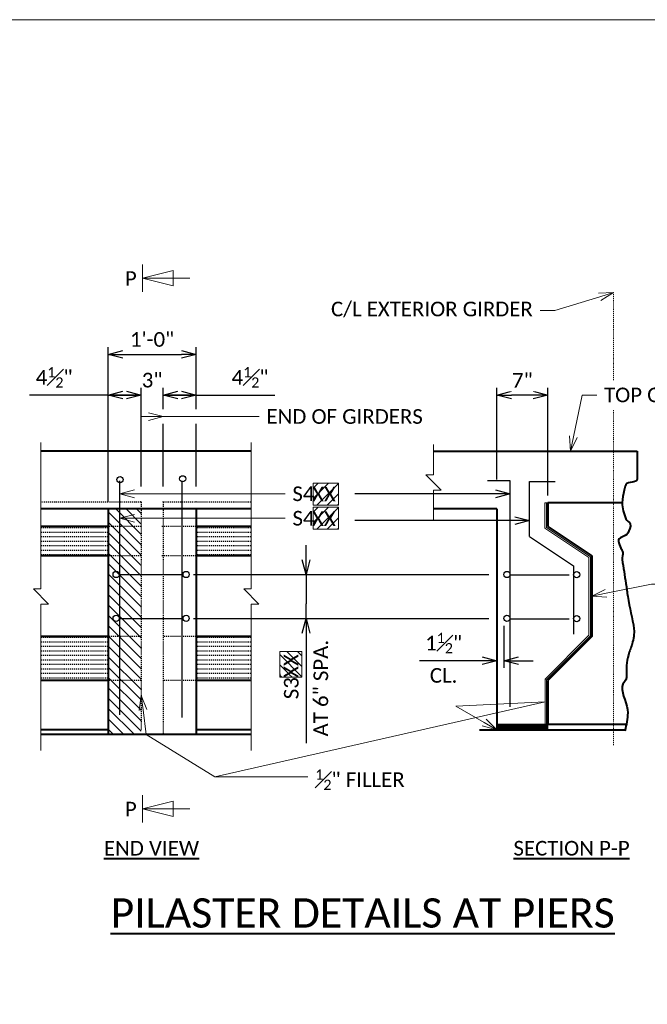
# Model space of a CAD drawing. Extents: x 23 to 884, y 6 to 258.
# Tile 8 of 11: x 241 to 306, y 157 to 258. Entities that reach past the tile are written whole.
import ezdxf
from ezdxf import colors
from ezdxf.entities.mleader import LeaderData, LeaderLine
from ezdxf.math import Vec2, Vec3

# ---------------------------------------------------------------- set-up
doc = ezdxf.new("R2010")
doc.units = 0
doc.header["$MEASUREMENT"] = 0
for name, pattern in [('Wisdot2', [0.125, 0.0625, -0.0625]), ('Wisdot4', [0.28125, 0.125, -0.0625, 0.03125, -0.0625]), ('Wisdot7', [0.2875, 0.125, -0.05, 0.0625, -0.05])]:
    doc.linetypes.add(name, pattern=pattern)
for name, color, linetype, lineweight in [('B_ANNO_BREAK', 7, 'Continuous', 18), ('B_ANNO_DIM', 7, 'Continuous', 18), ('B_ANNO_SYMB', 7, 'Continuous', 18), ('B_ANNO_TEXT', 7, 'Continuous', 18), ('B_ANNO_TEXT_TITLE', 7, 'Continuous', 40), ('B_CNTR_GIRD', 2, 'Wisdot4', 18), ('B_CONC', 1, 'Continuous', 40), ('B_CONC_GIRD', 50, 'Continuous', 40), ('B_DETAIL', 7, 'Continuous', 18), ('B_DETAIL_HIDDEN', 7, 'Wisdot2', 25), ('B_REBAR_SUPER', 5, 'Continuous', 25)]:
    doc.layers.add(name, color=color, linetype=linetype, lineweight=lineweight)
doc.layers.add('B_ANNO_DESIGN_NOTES', color=1, linetype='Continuous', lineweight=18, true_color=0xff0000)
doc.layers.add('B_ANNO_NOPLOT', color=47, linetype='Continuous', lineweight=18, plot=False)
doc.styles.get("Standard").update_dxf_attribs({"font": 'calibri.ttf'})
doc.dimstyles.get("Standard").update_dxf_attribs({"dimtxt": 0.0625, "dimasz": 0.0625, "dimexe": 0.03125, "dimexo": 0.03125, "dimgap": 0.03125, "dimtad": 1, "dimdec": 3, "dimzin": 3, "dimdsep": 46, "dimlunit": 4, "dimtxsty": 'Standard', "dimblk": 'OPEN30', "dimcen": 0.03125, "dimaunit": 1, "dimadec": 0, "dimazin": 3, "dimtfac": 0.75, "dimtdec": 3, "dimtofl": 0, "dimtmove": 0, "dimatfit": 3, "dimldrblk": 'OPEN30', "dimfxl": 1, "dimtfill": 1, "dimfrac": 1, "dimtolj": 1, "dimtzin": 0, "dimarcsym": 0})

# ---------------------------------------------------------------- blocks, each defined once
blk = doc.blocks.new('*U65')
at = {"layer": 'B_ANNO_NOPLOT', "flags": 128}
blk.add_lwpolyline([(15.35, -307.15), (15.35, -55.15), (339.28, -55.15), (339.28, -68.3), (393.35, -68.3), (393.35, -266.65), (331.92, -266.65), (331.92, -307.15)], close=True, dxfattribs=at)
blk = doc.blocks.new('*U138')
at = {"layer": 'B_ANNO_NOPLOT', "flags": 128}
blk.add_lwpolyline([(15.35, -307.15), (15.35, -55.15), (339.28, -55.15), (339.28, -68.3), (393.35, -68.3), (393.35, -266.65), (331.92, -266.65), (331.92, -307.15)], close=True, dxfattribs=at)
blk = doc.blocks.new('_Open30')
at = {"color": 0, "linetype": 'ByBlock', "lineweight": -2}
for p, q in [((-1, 0.268), (0, 0)), ((0, 0), (-1, -0.268)), ((0, 0), (-1, 0))]:
    blk.add_line(p, q, dxfattribs=at)
blk = doc.blocks.new('*D53')
at = {"layer": 'B_ANNO_DIM', "color": 0, "lineweight": -2, "transparency": 16777216}
for p, q in [((290.34, -119.66), (290.34, -110.27)), ((295.56, -121.3), (295.56, -110.27)), ((294.06, -111.02), (291.84, -111.02))]:
    blk.add_line(p, q, dxfattribs=at)
at = {"layer": 'Defpoints', "color": 0, "transparency": 16777216}
for p in [(290.34, -111.02), (290.34, -120.41), (295.56, -122.05)]:
    blk.add_point(p, dxfattribs=at)
at = {"layer": 'B_ANNO_DIM', "color": 0, "lineweight": -2, "transparency": 16777216, "xscale": 1.5, "yscale": 1.5, "zscale": 1.5, "rotation": 180}
blk.add_blockref('_Open30', (290.34, -111.02), dxfattribs=at)
at = {"layer": 'B_ANNO_DIM', "color": 0, "lineweight": -2, "transparency": 16777216, "xscale": 1.5, "yscale": 1.5, "zscale": 1.5}
blk.add_blockref('_Open30', (295.56, -111.02), dxfattribs=at)
at = {"layer": 'B_ANNO_DIM', "color": 0, "transparency": 16777216, "insert": (292.95, -109.52), "char_height": 1.5, "attachment_point": 5, "bg_fill": 3, "box_fill_scale": 1.25, "bg_fill_color": 256, "bg_fill_true_color": 13158600, "bg_fill_transparency": 0}
blk.add_mtext('\\A1;7"', dxfattribs=at)
blk = doc.blocks.new('*U50')
at = {"layer": 'B_DETAIL', "color": 0, "transparency": 16777216}
blk.add_line((0, 2.3), (0, -2.3), dxfattribs=at)
blk = doc.blocks.new('*U51')
at = {"layer": 'B_DETAIL', "color": 0, "transparency": 16777216}
blk.add_line((2.27, 2.27), (-2.28, -2.28), dxfattribs=at)
blk = doc.blocks.new('*U47')
at = {"layer": 'B_DETAIL', "color": 0, "transparency": 16777216}
blk.add_line((0, 4.06), (0, -4.07), dxfattribs=at)
blk = doc.blocks.new('*U48')
at = {"layer": 'B_DETAIL', "color": 0, "transparency": 16777216}
blk.add_line((-2.26, 1.51), (2.26, -1.51), dxfattribs=at)
blk = doc.blocks.new('*U49')
at = {"layer": 'B_DETAIL', "color": 0, "transparency": 16777216}
blk.add_line((0, 1.26), (0, -1.27), dxfattribs=at)
blk = doc.blocks.new('*D58')
at = {"layer": 'B_ANNO_DIM', "color": 0, "lineweight": -2, "transparency": 16777216}
for p, q in [((290.34, -134.75), (290.34, -138.99)), ((291.05, -134.66), (291.05, -138.99)), ((288.84, -138.24), (282.41, -138.24)), ((292.55, -138.24), (294.05, -138.24))]:
    blk.add_line(p, q, dxfattribs=at)
at = {"layer": 'Defpoints', "color": 0, "transparency": 16777216}
for p in [(290.34, -134), (291.05, -133.91), (290.34, -138.24)]:
    blk.add_point(p, dxfattribs=at)
at = {"layer": 'B_ANNO_DIM', "color": 0, "lineweight": -2, "transparency": 16777216, "xscale": 1.5, "yscale": 1.5, "zscale": 1.5}
blk.add_blockref('_Open30', (290.34, -138.24), dxfattribs=at)
at = {"layer": 'B_ANNO_DIM', "color": 0, "lineweight": -2, "transparency": 16777216, "xscale": 1.5, "yscale": 1.5, "zscale": 1.5, "rotation": 180}
blk.add_blockref('_Open30', (291.05, -138.24), dxfattribs=at)
at = {"layer": 'B_ANNO_DIM', "color": 0, "transparency": 16777216, "char_height": 1.5, "attachment_point": 5, "bg_fill": 3, "box_fill_scale": 1.25, "bg_fill_color": 256, "bg_fill_true_color": 13158600, "bg_fill_transparency": 0}
for s, insert in [('\\A1;1{\\H0.7x;\\S1#2;}"', (284.88, -136.44)), ('\\A1;CL.', (284.88, -139.76))]:
    blk.add_mtext(s, dxfattribs=dict(at, insert=insert))
blk = doc.blocks.new('*D57')
at = {"layer": 'B_ANNO_DIM', "color": 0, "lineweight": -2, "transparency": 16777216}
for p, q in [((270.78, -127.91), (270.78, -126.41)), ((259.24, -129.41), (289.53, -129.41)), ((270.78, -129.41), (270.78, -130.91)), ((270.78, -130.91), (270.78, -132.41)), ((270.78, -133.91), (270.78, -132.41)), ((259.24, -133.91), (289.53, -133.91)), ((270.78, -133.91), (270.78, -146.7)), ((270.78, -135.41), (270.78, -136.91))]:
    blk.add_line(p, q, dxfattribs=at)
at = {"layer": 'Defpoints', "color": 0, "transparency": 16777216}
for p in [(258.49, -129.41), (258.49, -133.91), (270.78, -133.91)]:
    blk.add_point(p, dxfattribs=at)
at = {"layer": 'B_ANNO_DIM', "color": 0, "lineweight": -2, "transparency": 16777216, "xscale": 1.5, "yscale": 1.5, "zscale": 1.5}
for p, rotation in [((270.78, -129.41), 270), ((270.78, -133.91), 90)]:
    blk.add_blockref('_Open30', p, dxfattribs=dict(at, rotation=rotation))
at = {"layer": 'B_ANNO_DIM', "color": 0, "transparency": 16777216, "char_height": 1.5, "attachment_point": 5, "rotation": 90, "bg_fill": 3, "box_fill_scale": 1.25, "bg_fill_color": 256, "bg_fill_true_color": 13158600, "bg_fill_transparency": 0}
for s, insert in [('\\A1;AT 6" SPA.', (272.3, -141.06)), ('\\A1;S3', (269.27, -141.06))]:
    blk.add_mtext(s, dxfattribs=dict(at, insert=insert))
blk = doc.blocks.new('*D54')
at = {"layer": 'B_ANNO_DIM', "color": 0, "lineweight": -2, "transparency": 16777216}
for p, q in [((250.5, -110.27), (250.5, -106.1)), ((252, -106.85), (258, -106.85)), ((259.5, -110.27), (259.5, -106.1)), ((250.5, -116.02), (250.5, -111.77)), ((259.5, -112.48), (259.5, -111.77)), ((259.5, -116.02), (259.5, -113.98)), ((250.5, -121.94), (250.5, -117.52)), ((259.5, -120.4), (259.5, -117.52)), ((259.5, -121.94), (259.5, -121.9))]:
    blk.add_line(p, q, dxfattribs=at)
at = {"layer": 'Defpoints', "color": 0, "transparency": 16777216}
for p in [(259.5, -106.85), (250.5, -122.69), (259.5, -122.69)]:
    blk.add_point(p, dxfattribs=at)
at = {"layer": 'B_ANNO_DIM', "color": 0, "lineweight": -2, "transparency": 16777216, "xscale": 1.5, "yscale": 1.5, "zscale": 1.5, "rotation": 180}
blk.add_blockref('_Open30', (250.5, -106.85), dxfattribs=at)
at = {"layer": 'B_ANNO_DIM', "color": 0, "lineweight": -2, "transparency": 16777216, "xscale": 1.5, "yscale": 1.5, "zscale": 1.5}
blk.add_blockref('_Open30', (259.5, -106.85), dxfattribs=at)
at = {"layer": 'B_ANNO_DIM', "color": 0, "transparency": 16777216, "insert": (255, -105.33), "char_height": 1.5, "attachment_point": 5, "bg_fill": 3, "box_fill_scale": 1.25, "bg_fill_color": 256, "bg_fill_true_color": 13158600, "bg_fill_transparency": 0}
blk.add_mtext('\\A1;1\'-0"', dxfattribs=at)
blk = doc.blocks.new('*D56')
at = {"layer": 'B_ANNO_DIM', "color": 0, "lineweight": -2, "transparency": 16777216}
for p, q in [((253.88, -120.4), (253.88, -110.27)), ((256.13, -112.48), (256.13, -110.27)), ((252.38, -111.02), (250.88, -111.02)), ((257.63, -111.02), (259.13, -111.02)), ((256.13, -120.4), (256.13, -113.98)), ((253.88, -121.94), (253.88, -121.9)), ((256.13, -121.94), (256.13, -121.9))]:
    blk.add_line(p, q, dxfattribs=at)
at = {"layer": 'Defpoints', "color": 0, "transparency": 16777216}
for p in [(253.88, -122.69), (256.13, -122.69)]:
    blk.add_point(p, dxfattribs=at)
at = {"layer": 'B_ANNO_DIM', "color": 0, "lineweight": -2, "transparency": 16777216, "xscale": 1.5, "yscale": 1.5, "zscale": 1.5}
blk.add_blockref('_Open30', (253.88, -111.02), dxfattribs=at)
at = {"layer": 'B_ANNO_DIM', "color": 0, "lineweight": -2, "transparency": 16777216, "xscale": 1.5, "yscale": 1.5, "zscale": 1.5, "rotation": 180}
blk.add_blockref('_Open30', (256.13, -111.02), dxfattribs=at)
at = {"layer": 'B_ANNO_DIM', "color": 0, "transparency": 16777216, "insert": (255, -109.5), "char_height": 1.5, "attachment_point": 5, "bg_fill": 3, "box_fill_scale": 1.25, "bg_fill_color": 256, "bg_fill_true_color": 13158600, "bg_fill_transparency": 0}
blk.add_mtext('\\A1;3"', dxfattribs=at)
at = {"layer": 'Defpoints', "color": 0, "transparency": 16777216}
blk.add_point((256.13, -111.02), dxfattribs=at)
blk = doc.blocks.new('*D55')
at = {"layer": 'B_ANNO_DIM', "color": 0, "lineweight": -2, "transparency": 16777216}
for p, q in [((256.13, -112.48), (256.13, -110.27)), ((259.5, -112.48), (259.5, -110.27)), ((258, -111.02), (256.5, -111.02)), ((259.5, -111.02), (261, -111.02)), ((261, -111.02), (267.58, -111.02)), ((256.13, -120.4), (256.13, -113.98)), ((259.5, -120.4), (259.5, -113.98)), ((256.13, -121.94), (256.13, -121.9)), ((259.5, -121.94), (259.5, -121.9))]:
    blk.add_line(p, q, dxfattribs=at)
at = {"layer": 'Defpoints', "color": 0, "transparency": 16777216}
for p in [(259.5, -111.02), (256.13, -122.69), (259.5, -122.69)]:
    blk.add_point(p, dxfattribs=at)
at = {"layer": 'B_ANNO_DIM', "color": 0, "lineweight": -2, "transparency": 16777216, "xscale": 1.5, "yscale": 1.5, "zscale": 1.5}
blk.add_blockref('_Open30', (259.5, -111.02), dxfattribs=at)
at = {"layer": 'B_ANNO_DIM', "color": 0, "transparency": 16777216, "insert": (265.04, -109.21), "char_height": 1.5, "attachment_point": 5, "bg_fill": 3, "box_fill_scale": 1.25, "bg_fill_color": 256, "bg_fill_true_color": 13158600, "bg_fill_transparency": 0}
blk.add_mtext('\\A1;4{\\H0.7x;\\S1#2;}"', dxfattribs=at)
blk = doc.blocks.new('*D52')
at = {"layer": 'B_ANNO_DIM', "color": 0, "lineweight": -2, "transparency": 16777216}
for p, q in [((250.5, -121.94), (250.5, -110.27)), ((253.88, -120.4), (253.88, -110.27)), ((249, -111.02), (242.42, -111.02)), ((250.5, -111.02), (249, -111.02)), ((252, -111.02), (253.5, -111.02)), ((253.88, -121.94), (253.88, -121.9))]:
    blk.add_line(p, q, dxfattribs=at)
at = {"layer": 'Defpoints', "color": 0, "transparency": 16777216}
for p in [(250.5, -111.02), (250.5, -122.69), (253.88, -122.69)]:
    blk.add_point(p, dxfattribs=at)
at = {"layer": 'B_ANNO_DIM', "color": 0, "lineweight": -2, "transparency": 16777216, "xscale": 1.5, "yscale": 1.5, "zscale": 1.5, "rotation": 180}
blk.add_blockref('_Open30', (250.5, -111.02), dxfattribs=at)
at = {"layer": 'B_ANNO_DIM', "color": 0, "transparency": 16777216, "insert": (244.96, -109.21), "char_height": 1.5, "attachment_point": 5, "bg_fill": 3, "box_fill_scale": 1.25, "bg_fill_color": 256, "bg_fill_true_color": 13158600, "bg_fill_transparency": 0}
blk.add_mtext('\\A1;4{\\H0.7x;\\S1#2;}"', dxfattribs=at)
blk = doc.blocks.new('*U46')
at = {"layer": 'B_ANNO_DESIGN_NOTES'}
h = blk.add_hatch(dxfattribs=at)
h.set_pattern_fill('ANSI31', color=256, scale=6)
h.set_pattern_definition([(45, (272.3208, -121.1728), (-0.53033, 0.53033), [])])
h.paths.add_polyline_path([(271.5158, -120.0427), (271.5158, -122.303), (274.1096, -122.303), (274.1096, -120.0427)])
h = blk.add_hatch(dxfattribs=at)
h.set_pattern_fill('ANSI31', color=256, scale=6)
h.set_pattern_definition([(45, (272.3208, -123.64536), (-0.53033, 0.53033), [])])
h.paths.add_polyline_path([(271.5158, -122.5152), (271.5158, -124.7755), (274.1096, -124.7755), (274.1096, -122.5152)])
at = {"layer": 'B_DETAIL'}
h = blk.add_hatch(dxfattribs=at)
h.set_pattern_fill('STEEL', color=256)
h.set_pattern_definition([(45, (292.95355, -145.03841), (-0.0883883, 0.0883883), []), (45, (292.95355, -144.97591), (-0.0883883, 0.0883883), [])])
h.paths.add_polyline_path([(290.3439, -144.7568), (290.3439, -145.32), (295.5632, -145.32), (295.5632, -144.7568)])
at = {"layer": 'B_DETAIL_HIDDEN'}
h = blk.add_hatch(dxfattribs=at)
h.set_pattern_fill('ANSI31', color=256, scale=6, angle=90)
h.set_pattern_definition([(135, (252.7869, -137.3026), (-0.53033, -0.53033), [])])
h.paths.add_polyline_path([(253.8752, -122.688), (250.5002, -122.688), (250.5002, -145.8128), (253.8752, -145.8128)])
at = {"layer": 'B_ANNO_BREAK', "flags": 128}
blk.add_lwpolyline([(283.8467, -116.0752), (283.8467, -119.2035), (283.0704, -119.2035), (284.6229, -120.756), (283.8467, -120.756), (283.8467, -123.7704)], dxfattribs=at)
at = {"layer": 'B_ANNO_DESIGN_NOTES'}
for points in [[(271.5158, -120.0427), (274.1096, -120.0427), (274.1096, -122.303), (271.5158, -122.303)], [(271.5158, -122.5152), (274.1096, -122.5152), (274.1096, -124.7755), (271.5158, -124.7755)]]:
    blk.add_lwpolyline(points, close=True, dxfattribs=at)
at = {"layer": 'B_ANNO_NOPLOT', "flags": 128}
blk.add_lwpolyline([(22.5055, -324.5589), (22.5055, -72.5589), (346.4331, -72.5589), (346.4331, -85.7037), (400.5055, -85.7037), (400.5055, -284.0592), (339.0762, -284.0592), (339.0762, -324.5589)], close=True, dxfattribs=at)
at = {"layer": 'B_ANNO_SYMB'}
for p, q in [((254.0076, -100.4596), (254.0076, -97.6516)), ((254.0076, -99.0556), (257.1726, -98.2643)), ((257.1726, -98.2643), (257.1726, -99.8468)), ((257.1726, -99.8468), (254.0076, -99.0556)), ((258.8606, -99.0556), (254.0076, -99.0556)), ((254.0076, -154.8323), (254.0076, -152.0243)), ((254.0076, -153.4283), (257.1726, -152.6371)), ((257.1726, -152.6371), (257.1726, -154.2196)), ((257.1726, -154.2196), (254.0076, -153.4283)), ((258.8606, -153.4283), (254.0076, -153.4283))]:
    blk.add_line(p, q, dxfattribs=at)
at = {"layer": 'B_CNTR_GIRD'}
blk.add_line((302.3102, -146.9074), (302.3102, -100.5141), dxfattribs=at)
at = {"layer": 'B_CONC'}
for p, q in [((265.1619, -116.7683), (243.6077, -116.7683)), ((283.8467, -116.7683), (304.7139, -116.7683)), ((265.1619, -122.688), (243.6077, -122.688)), ((250.5002, -122.688), (250.5002, -145.8169)), ((259.5002, -122.688), (259.5002, -145.7584)), ((290.3439, -122.688), (283.8467, -122.688)), ((290.3439, -122.688), (290.3439, -145.32)), ((265.1822, -145.8128), (243.6279, -145.8128)), ((288.5413, -145.32), (303.458, -145.32))]:
    blk.add_line(p, q, dxfattribs=at)
blk.add_open_spline([(304.7139, -116.7683), (304.712, -117.4053), (304.7114, -118.0423), (304.7102, -118.6793), (304.7095, -118.9978), (304.7111, -119.3163), (304.7102, -119.6348), (304.7089, -120.0621), (303.7377, -119.817), (303.5634, -120.2078), (303.4812, -120.3922), (303.4153, -120.5824), (303.3722, -120.7815), (303.2804, -121.2053), (303.2006, -121.631), (303.1817, -122.0543), (303.1567, -122.6137), (303.365, -123.1673), (303.5634, -123.7118), (303.6424, -123.9285), (303.9574, -124.0311), (304.0097, -124.221), (304.0861, -124.4984), (303.9144, -124.9021), (303.7547, -125.1765), (303.5505, -125.5274), (302.6994, -125.616), (302.7992, -126.0045), (302.858, -126.2338), (302.9601, -126.4761), (303.0542, -126.7058), (303.1153, -126.855), (303.1957, -126.9937), (303.2454, -127.1513), (303.3194, -127.3857), (303.1462, -127.6321), (303.1817, -127.8698), (303.3043, -128.6922), (303.4441, -129.5136), (303.5634, -130.3365), (303.628, -130.7821), (303.6902, -131.229), (303.7547, -131.6745), (303.9156, -132.7862), (304.2484, -133.8808), (304.3914, -134.9865), (304.4568, -135.4918), (304.3324, -136.011), (304.2009, -136.5158), (304.0978, -136.9117), (303.9157, -137.2695), (303.8184, -137.6625), (303.7299, -138.0201), (303.6753, -138.3831), (303.6272, -138.7455), (303.5742, -139.1445), (303.6647, -139.5591), (303.6272, -139.956), (303.5956, -140.2893), (303.2127, -140.5398), (303.1817, -140.8695), (303.097, -141.7705), (303.7832, -142.6788), (303.7547, -143.5868), (303.7357, -144.1927), (303.6328, -144.8081), (303.4397, -145.413)], degree=3, knots=[0, 0, 0, 0, 0.06255152, 0.06255152, 0.06255152, 0.09382721, 0.09382721, 0.09382721, 0.13578797, 0.13578797, 0.13578797, 0.15558398, 0.15558398, 0.15558398, 0.19770806, 0.19770806, 0.19770806, 0.2533822, 0.2533822, 0.2533822, 0.27554548, 0.27554548, 0.27554548, 0.30791579, 0.30791579, 0.30791579, 0.34930064, 0.34930064, 0.34930064, 0.37372464, 0.37372464, 0.37372464, 0.38959378, 0.38959378, 0.38959378, 0.41320432, 0.41320432, 0.41320432, 0.49490785, 0.49490785, 0.49490785, 0.53914879, 0.53914879, 0.53914879, 0.64954345, 0.64954345, 0.64954345, 0.69998618, 0.69998618, 0.69998618, 0.73955492, 0.73955492, 0.73955492, 0.77555248, 0.77555248, 0.77555248, 0.81517491, 0.81517491, 0.81517491, 0.84844213, 0.84844213, 0.84844213, 0.93933997, 0.93933997, 0.93933997, 1, 1, 1, 1], dxfattribs=at)
at = {"layer": 'B_CONC_GIRD'}
for p, q in [((303.1817, -122.0543), (295.5602, -122.0543)), ((295.5602, -122.0543), (295.5602, -124.5068)), ((250.5002, -124.5068), (243.6077, -124.5068)), ((265.1619, -124.5068), (259.5002, -124.5068)), ((295.5602, -124.5068), (300.0632, -127.5068)), ((250.5002, -127.485), (243.6077, -127.485)), ((265.1619, -127.5068), (259.4994, -127.5068)), ((300.0632, -127.5068), (300.0632, -135.7568)), ((250.5002, -135.7568), (243.6077, -135.7568)), ((265.1619, -135.7568), (259.5002, -135.7568)), ((300.0632, -135.7568), (295.5632, -140.2568)), ((250.5002, -140.2568), (243.6077, -140.2568)), ((265.1619, -140.2568), (259.5002, -140.2568)), ((295.5632, -140.2568), (295.5632, -144.7568)), ((295.5632, -144.7568), (303.6009, -144.7568)), ((250.5002, -145.32), (243.6279, -145.32)), ((265.1822, -145.32), (259.5002, -145.32))]:
    blk.add_line(p, q, dxfattribs=at)
at = {"layer": 'B_DETAIL'}
for p, q in [((295.2677, -122.0543), (295.2677, -124.6497)), ((295.2677, -124.6497), (299.7819, -127.6572)), ((299.7819, -127.6572), (299.7819, -135.6405)), ((299.7819, -135.6405), (295.2819, -140.1405)), ((295.2819, -140.1405), (295.2819, -144.7568)), ((295.5632, -144.7568), (290.3353, -144.7568)), ((295.5632, -144.7568), (295.5632, -145.32))]:
    blk.add_line(p, q, dxfattribs=at)
at = {"layer": 'B_DETAIL_HIDDEN'}
for p, q in [((253.8482, -121.9905), (243.6077, -121.9905)), ((253.8752, -121.9905), (253.8752, -145.32)), ((265.1619, -121.9905), (256.1252, -121.9905)), ((256.1252, -121.9905), (256.1252, -145.6703)), ((250.5002, -124.6292), (243.6077, -124.6292)), ((250.5002, -125.0904), (243.6077, -125.0904)), ((253.8722, -124.5068), (250.4807, -124.5068)), ((259.5002, -124.5068), (255.9999, -124.5068)), ((265.1619, -124.6292), (259.5002, -124.6292)), ((265.1619, -125.0904), (259.5002, -125.0904)), ((250.5002, -125.5517), (243.6077, -125.5517)), ((250.5002, -126.0129), (243.6077, -126.0129)), ((265.1619, -125.5517), (259.5002, -125.5517)), ((250.5002, -126.4742), (243.6077, -126.4742)), ((250.5002, -126.9354), (243.6077, -126.9354)), ((265.1619, -126.9354), (259.5002, -126.9354)), ((250.5002, -127.3967), (243.6077, -127.3967)), ((253.8684, -127.5068), (250.4957, -127.5068)), ((259.5002, -127.5068), (255.9999, -127.5068)), ((250.5002, -135.8792), (243.6077, -135.8792)), ((253.8714, -135.7568), (250.5002, -135.7568)), ((259.5002, -135.7568), (256.1244, -135.7568)), ((250.5002, -136.3404), (243.6077, -136.3404)), ((250.5002, -136.8017), (243.6077, -136.8017)), ((250.5002, -137.2629), (243.6077, -137.2629)), ((250.5002, -137.7242), (243.6077, -137.7242)), ((250.5002, -138.1854), (243.6077, -138.1854)), ((250.5002, -138.6467), (243.6077, -138.6467)), ((250.5002, -139.1079), (243.6077, -139.1079)), ((250.5002, -139.5692), (243.6077, -139.5692)), ((250.5002, -140.0304), (243.6077, -140.0304)), ((253.8714, -140.2568), (250.5002, -140.2568)), ((259.5002, -140.2568), (256.1162, -140.2568))]:
    blk.add_line(p, q, dxfattribs=at)
at = {"layer": 'B_REBAR_SUPER'}
for p, q in [((251.6987, -143.7949), (251.6987, -119.8185)), ((258.0902, -144.0589), (258.0902, -119.8185)), ((291.7149, -119.8185), (289.3907, -119.8185)), ((291.7149, -142.9699), (291.7149, -119.8185)), ((293.6897, -125.5137), (293.6897, -119.8898)), ((293.6897, -119.8898), (296.3042, -119.8898)), ((293.6897, -125.5137), (298.1882, -128.5107)), ((298.1882, -128.5107), (298.1882, -135.5318)), ((258.0902, -129.4448), (251.6979, -129.4448)), ((291.7149, -129.4448), (297.734, -129.4448)), ((258.0902, -133.9448), (251.6979, -133.9448)), ((291.7149, -133.9448), (297.734, -133.9448))]:
    blk.add_line(p, q, dxfattribs=at)
for centre in [(251.7095, -119.6865), (258.1235, -119.6033), (251.3161, -129.4091), (258.4868, -129.4119), (291.365, -129.4118), (298.5227, -129.429), (251.3161, -133.9091), (258.4868, -133.9119), (291.365, -133.9118), (298.5227, -133.929)]:
    blk.add_circle(centre, 0.3185, dxfattribs=at)
at = {"layer": 'B_DETAIL'}
for name, p in [('*U48', (297.6682, -126.0801)), ('*U47', (299.9225, -131.6403)), ('*U51', (297.6725, -137.9487)), ('*U50', (295.4225, -142.4777))]:
    blk.add_blockref(name, p, dxfattribs=at)
at = {"layer": 'B_ANNO_SYMB', "char_height": 1.5, "attachment_point": 1}
for insert in [(252.2108, -98.3306), (252.2108, -152.7033)]:
    blk.add_mtext_dynamic_manual_height_columns('P', width=1.5, gutter_width=7.5, heights=[1.9331], dxfattribs=dict(at, insert=insert))
at = {"layer": 'B_ANNO_TEXT'}
for tag, p in [('BN2', (271.4017, -121.9246)), ('BN3', (271.3917, -124.4304))]:
    blk.add_attdef(tag, p, '', height=1.5, dxfattribs=at)
at = {"layer": 'B_ANNO_TEXT_TITLE', "attachment_point": 1}
for s, width, gutter_width, insert, char_height in [('{\\LEND VIEW}', 15.964755, 7.5, (250.0637, -156.7068), 1.5), ('{\\LSECTION P-P}', 15.964755, 7.5, (292.0396, -156.7068), 1.5), ('{\\LPILASTER DETAILS AT PIERS}', 53.580674, 15, (250.7444, -162.5931), 3)]:
    blk.add_mtext_dynamic_manual_height_columns(s, width=width, gutter_width=gutter_width, heights=[0], dxfattribs=dict(at, insert=insert, char_height=char_height))
ml = blk.add_multileader_mtext('Standard')
ml.set_content('', color=256)
ml.set_leader_properties(color=256, linetype='ByLayer', lineweight=-1)
ml.set_arrow_properties(name='OPEN30')
ml.build(insert=Vec2(0, 0))
ml.multileader.update_dxf_attribs({"dogleg_length": 0.0625, "arrow_head_size": 1.5, "scale": 24})
ctx = ml.context
ctx.base_point, ctx.scale, ctx.char_height, ctx.arrow_head_size, ctx.landing_gap_size, ctx.plane_origin = Vec3(274.2819, -123.893), 24, 1.5, 1.5, 0.75, Vec3(291.7149, -123.893)
notes = []
notes.append((ctx, [(0, (1, 1, 0), (277.2819, -123.893), (-1, 0), 1.5, [(0, [(293.6897, -123.893)], 0, [])])]))
ctx.mtext.insert, ctx.mtext.flow_direction = Vec3(275.0319, -123.143), 5
at = {"layer": 'B_ANNO_DIM'}
ml = blk.add_multileader_mtext('Standard', dxfattribs=at)
ml.set_content('OUTSIDE FACE', color=256)
ml.set_leader_properties(color=256, linetype='ByLayer', lineweight=-1)
ml.set_arrow_properties(name='OPEN30')
ml.build(insert=Vec2(0, 0))
ml.multileader.update_dxf_attribs({"dogleg_length": 0.0625, "arrow_head_size": 1.5, "scale": 24})
ctx = ml.context
ctx.base_point, ctx.scale, ctx.char_height, ctx.arrow_head_size, ctx.landing_gap_size, ctx.plane_origin = Vec3(307.7009, -130.4022), 24, 1.5, 1.5, 0.75, Vec3(300.0632, -130.4022)
notes.append((ctx, [(0, (1, 1, 0), (306.2009, -130.4022), (1, 0), 1.5, [(0, [(300.0632, -131.6318)], 0, [])])]))
ctx.mtext.insert, ctx.mtext.width, ctx.mtext.flow_direction = Vec3(308.4509, -129.643), 8.90231, 5
ml = blk.add_multileader_mtext('Standard', dxfattribs=at)
ml.set_content('\\A1;{\\H0.7x;\\S1#2;}" FILLER', color=256)
ml.set_leader_properties(color=256, linetype='ByLayer', lineweight=-1)
ml.set_arrow_properties(name='OPEN30')
ml.build(insert=Vec2(0, 0))
ml.multileader.update_dxf_attribs({"dogleg_length": 0.0625, "arrow_head_size": 1.5, "scale": 24})
ctx = ml.context
ctx.base_point, ctx.scale, ctx.char_height, ctx.arrow_head_size, ctx.landing_gap_size, ctx.plane_origin = Vec3(270.9757, -150.138), 24, 1.5, 1.5, 0.75, Vec3(290.3439, -145.32)
notes.append((ctx, [(0, (1, 1, 0), (261.4139, -150.138), (1, 0), 9.5618, [(1, [(290.3439, -145.32), (286.1232, -142.8994), (286.1232, -142.8994), (295.2819, -142.4487)], 0, []), (3, [(253.8752, -141.7988), (254.405, -145.8128)], 0, [])])]))
ctx.mtext.insert, ctx.mtext.flow_direction = Vec3(271.7257, -149.3846), 5
for ctx, leaders in notes:
    for number, flags, end, landing, length, lines in leaders:
        leader = LeaderData()
        leader.index, (leader.has_last_leader_line, leader.has_dogleg_vector, leader.attachment_direction) = number, flags
        leader.last_leader_point, leader.dogleg_vector, leader.dogleg_length = Vec3(end), Vec3(landing), length
        for number, points, colour, breaks in lines:
            line = LeaderLine()
            line.index, line.vertices, line.color, line.breaks = number, Vec3.list(points), colors.encode_raw_color(colour), breaks
            leader.lines.append(line)
        ctx.leaders.append(leader)
for base, p1, p2, text, picture, middle in [((259.5002, -106.8513), (250.5002, -122.688), (259.5002, -122.688), '1\'-0"', '*D54', (255.0002, -105.3329)), ((290.3439, -111.0209), (295.5602, -122.0543), (290.3439, -120.4085), '7"', '*D53', (292.952, -109.5175)), ((290.3439, -138.2418), (291.0465, -133.9106), (290.3439, -134.004), '1{\\H0.7x;\\S1#2;}"\\XCL.', '*D58', (284.8763, -138.2418))]:
    dim = blk.add_linear_dim(base=base, p1=p1, p2=p2, text=text, dimstyle='Standard', override={"dimscale": 24}, dxfattribs=at)
    dim.commit()
    dim.dimension.update_dxf_attribs({"geometry": picture, "text_midpoint": middle})
ml = blk.add_multileader_mtext('Standard', dxfattribs=at)
ml.set_content('TOP OF SLAB', color=256)
ml.set_leader_properties(color=256, linetype='ByLayer', lineweight=-1)
ml.set_arrow_properties(name='OPEN30')
ml.build(insert=Vec2(0, 0))
ml.multileader.update_dxf_attribs({"dogleg_length": 0.0625, "arrow_head_size": 1.5, "scale": 24})
ctx = ml.context
ctx.base_point, ctx.scale, ctx.char_height, ctx.arrow_head_size, ctx.landing_gap_size, ctx.plane_origin = Vec3(300.5714, -111.0209), 24, 1.5, 1.5, 0.75, Vec3(298.9197, -116.7683)
notes = []
notes.append((ctx, [(0, (1, 1, 0), (299.0714, -111.0209), (1, 0), 1.5, [(0, [(297.8725, -116.7683)], 0, [])])]))
ctx.mtext.insert, ctx.mtext.flow_direction = Vec3(301.3214, -110.26), 5
ctx.mtext.has_bg_fill, ctx.mtext.bg_color, ctx.mtext.bg_scale_factor, ctx.mtext.bg_transparency, ctx.mtext.use_window_bg_color = 1, -1027028792, 1.5, 0, 1
for ctx, leaders in notes:
    for number, flags, end, landing, length, lines in leaders:
        leader = LeaderData()
        leader.index, (leader.has_last_leader_line, leader.has_dogleg_vector, leader.attachment_direction) = number, flags
        leader.last_leader_point, leader.dogleg_vector, leader.dogleg_length = Vec3(end), Vec3(landing), length
        for number, points, colour, breaks in lines:
            line = LeaderLine()
            line.index, line.vertices, line.color, line.breaks = number, Vec3.list(points), colors.encode_raw_color(colour), breaks
            leader.lines.append(line)
        ctx.leaders.append(leader)
at = {"layer": 'B_DETAIL'}
blk.add_line((295.5602, -122.0543), (295.2677, -122.0543), dxfattribs=at)
blk.add_blockref('*U49', (295.4139, -123.3163), dxfattribs=at)
at = {"layer": 'B_ANNO_DIM'}
dim = blk.add_linear_dim(base=(256.1252, -111.0209), p1=(253.8752, -122.688), p2=(256.1252, -122.688), text='3"', dimstyle='Standard', override={"dimscale": 24}, dxfattribs=at)
dim.commit()
dim.dimension.update_dxf_attribs({"geometry": '*D56', "text_midpoint": (255.0002, -111.0209), "dimtype": 160})
dim = blk.add_linear_dim(base=(270.7848, -133.9119), p1=(258.4868, -129.4119), p2=(258.4868, -133.9119), angle=90, text='S3\\XAT 6" SPA.', dimstyle='Standard', override={"dimscale": 24, "dimexe": 0.78125}, dxfattribs=at)
dim.commit()
dim.dimension.update_dxf_attribs({"geometry": '*D57', "text_midpoint": (270.7848, -141.056)})
ml = blk.add_multileader_mtext('Standard')
ml.set_content('', color=256)
ml.set_leader_properties(color=256, linetype='ByLayer', lineweight=-1)
ml.set_arrow_properties(name='OPEN30')
ml.build(insert=Vec2(0, 0))
ml.multileader.update_dxf_attribs({"dogleg_length": 0.0625, "arrow_head_size": 1.5, "scale": 24})
ctx = ml.context
ctx.base_point, ctx.scale, ctx.char_height, ctx.arrow_head_size, ctx.landing_gap_size, ctx.plane_origin = Vec3(274.2819, -121.1486), 24, 1.5, 1.5, 0.75, Vec3(291.7149, -121.1486)
notes = []
notes.append((ctx, [(0, (1, 1, 0), (277.2819, -121.1486), (-1, 0), 1.5, [(0, [(291.7149, -121.1486)], 0, [])])]))
ctx.mtext.insert, ctx.mtext.flow_direction = Vec3(275.0319, -120.3986), 5
ml = blk.add_multileader_mtext('Standard', dxfattribs=at)
ml.set_content('C/L EXTERIOR GIRDER', color=256)
ml.set_leader_properties(color=256, linetype='ByLayer', lineweight=-1)
ml.set_arrow_properties(name='OPEN30')
ml.build(insert=Vec2(0, 0))
ml.multileader.update_dxf_attribs({"dogleg_length": 0.0625, "arrow_head_size": 1.5, "scale": 24})
ctx = ml.context
ctx.base_point, ctx.scale, ctx.char_height, ctx.arrow_head_size, ctx.landing_gap_size, ctx.plane_origin = Vec3(272.5881, -102.3666), 24, 1.5, 1.5, 0.75, Vec3(302.3102, -103.3832)
notes.append((ctx, [(0, (1, 1, 0), (296.2938, -102.3666), (-1, 0), 1.5, [(0, [(302.3102, -100.5141)], 0, [])])]))
ctx.mtext.insert, ctx.mtext.flow_direction = Vec3(273.3381, -101.4545), 5
for ctx, leaders in notes:
    for number, flags, end, landing, length, lines in leaders:
        leader = LeaderData()
        leader.index, (leader.has_last_leader_line, leader.has_dogleg_vector, leader.attachment_direction) = number, flags
        leader.last_leader_point, leader.dogleg_vector, leader.dogleg_length = Vec3(end), Vec3(landing), length
        for number, points, colour, breaks in lines:
            line = LeaderLine()
            line.index, line.vertices, line.color, line.breaks = number, Vec3.list(points), colors.encode_raw_color(colour), breaks
            leader.lines.append(line)
        ctx.leaders.append(leader)
at = {"layer": 'B_ANNO_DESIGN_NOTES'}
h = blk.add_hatch(dxfattribs=at)
h.set_pattern_fill('ANSI31', color=256, scale=6, angle=-90)
h.set_pattern_definition([(315, (269.23176, -139.11795), (0.53033, 0.53033), [])])
h.paths.add_polyline_path([(270.3619, -139.9229), (270.3619, -137.2836), (268.1016, -137.2836), (268.1016, -139.9229)])
blk.add_lwpolyline([(270.3619, -137.2836), (270.3619, -139.9229), (268.1016, -139.9229), (268.1016, -137.2836)], close=True, dxfattribs=at)
at = {"layer": 'B_DETAIL_HIDDEN'}
for p, q in [((265.1619, -126.0129), (259.5002, -126.0129)), ((265.1619, -126.4742), (259.5002, -126.4742)), ((265.1619, -127.3967), (259.5002, -127.3967)), ((265.1619, -135.8792), (259.5002, -135.8792)), ((265.1619, -136.3404), (259.5002, -136.3404)), ((265.1619, -136.8017), (259.5002, -136.8017)), ((265.1619, -137.2629), (259.5002, -137.2629)), ((265.1619, -137.7242), (259.5002, -137.7242)), ((265.1619, -138.1854), (259.5002, -138.1854)), ((265.1619, -138.6467), (259.5002, -138.6467)), ((265.1619, -139.1079), (259.5002, -139.1079)), ((265.1619, -139.5692), (259.5002, -139.5692)), ((265.1619, -140.0304), (259.5002, -140.0304))]:
    blk.add_line(p, q, dxfattribs=at)
at = {"layer": 'B_ANNO_TEXT'}
blk.add_attdef('BN4', (269.9976, -140.0074), '', height=1.5, rotation=90, dxfattribs=at)
at = {"layer": 'B_ANNO_DIM'}
dim = blk.add_linear_dim(base=(250.5002, -111.0209), p1=(253.8752, -122.688), p2=(250.5002, -122.688), angle=180, text='4{\\H0.7x;\\S1#2;}"', dimstyle='Standard', override={"dimscale": 24, "dimsd1": 1}, dxfattribs=at)
dim.commit()
dim.dimension.update_dxf_attribs({"geometry": '*D52', "text_midpoint": (244.9599, -109.211)})
dim = blk.add_linear_dim(base=(259.5002, -111.0209), p1=(256.1252, -122.688), p2=(259.5002, -122.688), text='4{\\H0.7x;\\S1#2;}"', dimstyle='Standard', override={"dimscale": 24, "dimsd1": 1}, dxfattribs=at)
dim.commit()
dim.dimension.update_dxf_attribs({"geometry": '*D55', "text_midpoint": (265.0404, -109.211)})
at = {"layer": 'B_ANNO_BREAK', "flags": 128}
for points in [[(243.6077, -115.8857), (243.6077, -130.8857), (242.8314, -130.8857), (244.3839, -132.4382), (243.6077, -132.4382), (243.6077, -147.4382)], [(265.1619, -115.8857), (265.1619, -130.8857), (264.3857, -130.8857), (265.9382, -132.4382), (265.1619, -132.4382), (265.1619, -147.4382)]]:
    blk.add_lwpolyline(points, dxfattribs=at)
at = {"layer": 'B_ANNO_DIM'}
ml = blk.add_multileader_mtext('Standard', dxfattribs=at)
ml.set_content('END OF GIRDERS', color=256)
ml.set_leader_properties(color=256, linetype='ByLayer', lineweight=-1)
ml.set_arrow_properties(name='OPEN30')
ml.build(insert=Vec2(0, 0))
ml.multileader.update_dxf_attribs({"dogleg_length": 0.0625, "arrow_head_size": 1.5, "scale": 24})
ctx = ml.context
ctx.base_point, ctx.scale, ctx.char_height, ctx.arrow_head_size, ctx.landing_gap_size, ctx.plane_origin = Vec3(265.9688, -113.2296), 24, 1.5, 1.5, 0.75, Vec3(256.1252, -113.2296)
notes = []
notes.append((ctx, [(0, (1, 1, 0), (264.4688, -113.2296), (1, 0), 1.5, [(1, [(256.1252, -113.2296), (253.8752, -113.2296)], 0, [])])]))
ctx.mtext.insert, ctx.mtext.flow_direction = Vec3(266.7188, -112.4686), 5
ml = blk.add_multileader_mtext('Standard', dxfattribs=at)
ml.set_content('S4                 ', color=256)
ml.set_leader_properties(color=256, linetype='ByLayer', lineweight=-1)
ml.set_arrow_properties(name='OPEN30')
ml.build(insert=Vec2(0, 0))
ml.multileader.update_dxf_attribs({"dogleg_length": 0.0625, "arrow_head_size": 1.5, "scale": 24})
ctx = ml.context
ctx.base_point, ctx.scale, ctx.char_height, ctx.arrow_head_size, ctx.landing_gap_size, ctx.plane_origin = Vec3(268.6289, -121.1486), 24, 1.5, 1.5, 0.75, Vec3(251.6987, -121.1486)
notes.append((ctx, [(0, (1, 1, 0), (267.1289, -121.1486), (1, 0), 1.5, [(1, [(251.6987, -121.1486), (258.0902, -121.1486)], 0, [])])]))
ctx.mtext.insert, ctx.mtext.flow_direction = Vec3(269.3789, -120.3876), 5
ml = blk.add_multileader_mtext('Standard', dxfattribs=at)
ml.set_content('S4               ', color=256)
ml.set_leader_properties(color=256, linetype='ByLayer', lineweight=-1)
ml.set_arrow_properties(name='OPEN30')
ml.build(insert=Vec2(0, 0))
ml.multileader.update_dxf_attribs({"dogleg_length": 0.0625, "arrow_head_size": 1.5, "scale": 24})
ctx = ml.context
ctx.base_point, ctx.scale, ctx.char_height, ctx.arrow_head_size, ctx.landing_gap_size, ctx.plane_origin = Vec3(268.6385, -123.6544), 24, 1.5, 1.5, 0.75, Vec3(251.6987, -123.6544)
notes.append((ctx, [(0, (1, 1, 0), (267.1385, -123.6544), (1, 0), 1.5, [(1, [(251.6987, -123.6544), (258.0902, -123.6544)], 0, [])])]))
ctx.mtext.insert, ctx.mtext.flow_direction = Vec3(269.3885, -122.8935), 5
for ctx, leaders in notes:
    for number, flags, end, landing, length, lines in leaders:
        leader = LeaderData()
        leader.index, (leader.has_last_leader_line, leader.has_dogleg_vector, leader.attachment_direction) = number, flags
        leader.last_leader_point, leader.dogleg_vector, leader.dogleg_length = Vec3(end), Vec3(landing), length
        for number, points, colour, breaks in lines:
            line = LeaderLine()
            line.index, line.vertices, line.color, line.breaks = number, Vec3.list(points), colors.encode_raw_color(colour), breaks
            leader.lines.append(line)
        ctx.leaders.append(leader)

msp = doc.modelspace()

# ---------------------------------------------------------------- block references
at = {"linetype": 'Wisdot7'}
for name in ['*U65', '*U138']:
    msp.add_blockref(name, (7.15, 313.15), dxfattribs=at)

# ---------------------------------------------------------------- next in the draw order: block references
msp.add_blockref('*U46', (0, 330.56), dxfattribs=at).add_auto_attribs({'BN2': 'XX', 'BN3': 'XX', 'BN4': 'XX'})

doc.saveas('drawing.dxf')
